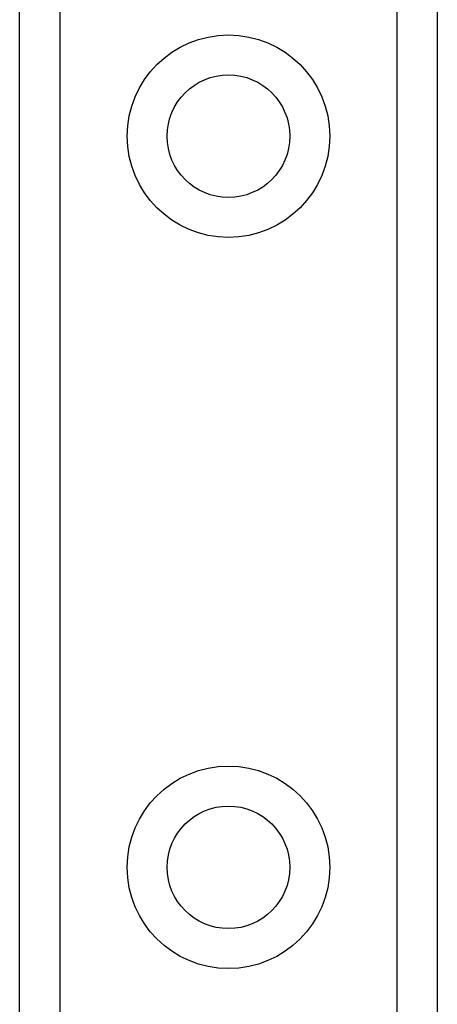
# Model space of a CAD drawing. Header units: inches. Extents: x 6 to 171, y 11 to 89.
# Tile 83 of 113: x 39.69 to 40.252, y 62.98 to 64.306. Entities that reach past the tile are written whole.
import ezdxf

# ---------------------------------------------------------------- set-up
doc = ezdxf.new("R2010")
doc.units = ezdxf.units.IN
doc.header["$MEASUREMENT"] = 0
doc.layers.add('Visible Edges(ANSI)', color=7, linetype='Continuous', lineweight=25)
doc.layers.add('Visible Tangent Edges(ANSI)', color=7, linetype='Continuous', lineweight=25)

msp = doc.modelspace()

# ---------------------------------------------------------------- linework, layer by layer
at = {"layer": 'Visible Edges(ANSI)'}
for p, q in [((39.6904, 33.3103), (39.6904, 66.4442)), ((40.2524, 66.4442), (40.2524, 33.3103))]:
    msp.add_line(p, q, dxfattribs=at)
for centre in [(39.9714, 64.1489), (39.9714, 63.1646)]:
    msp.add_circle(centre, 0.0825, dxfattribs=at)
at = {"layer": 'Visible Tangent Edges(ANSI)'}
for p, q in [((39.7443, 66.4442), (39.7443, 33.3103)), ((40.1986, 33.3103), (40.1986, 66.4442))]:
    msp.add_line(p, q, dxfattribs=at)
for centre in [(39.9714, 64.1489), (39.9714, 63.1646)]:
    msp.add_circle(centre, 0.1363, dxfattribs=at)

doc.saveas('drawing.dxf')
